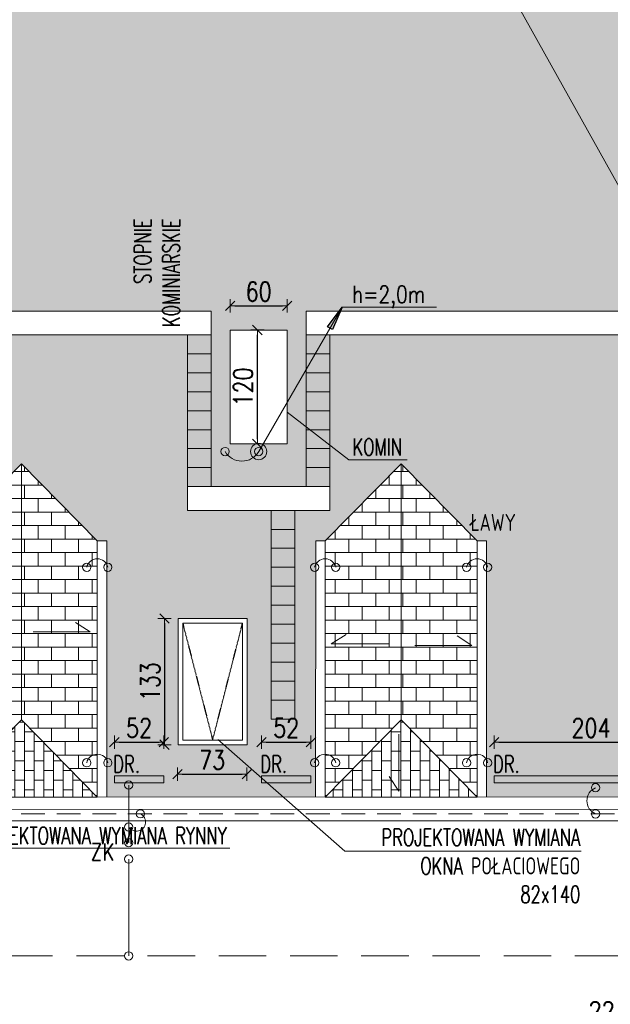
# Model space of a CAD drawing. Header units: millimetres. Extents: x 5973 to 39040, y 4443 to 37727.
# Tile 44 of 52: x 17348 to 17970, y 21059 to 22097. Entities that reach past the tile are written whole.
import ezdxf
from ezdxf.enums import TextEntityAlignment as Align

# ---------------------------------------------------------------- set-up
doc = ezdxf.new("R2010")
doc.units = ezdxf.units.MM
for name, pattern in [('DASHDOT', [1, 0.5, -0.25, 0, -0.25]), ('DASHED', [0.75, 0.5, -0.25]), ('HIDDEN', [0.375, 0.25, -0.125])]:
    doc.linetypes.add(name, pattern=pattern)
for name, color, linetype, lineweight in [('!MODUS_OPIS', 3, 'Continuous', 13), ('Cienka', 3, 'Continuous', 9), ('E_0', 4, 'Continuous', 15), ('Widok', 1, 'Continuous', 15), ('WYMIAROWANIE', 1, 'Continuous', 18)]:
    doc.layers.add(name, color=color, linetype=linetype, lineweight=lineweight)
for name, color, linetype in [('E_ODN', 1, 'Continuous'), ('E_OSP', 2, 'Continuous'), ('INSTALACJA ODGROMOWA', 7, 'Continuous'), ('OSIE', 1, 'DASHDOT')]:
    doc.layers.add(name, color=color, linetype=linetype)
doc.styles.add('ROMANS', font='romans.shx', dxfattribs={"width": 0.8})
doc.styles.add('TXT', font='simplex.shx', dxfattribs={"width": 0.8})
doc.dimstyles.new('DIM100', dxfattribs={"dimscale": 5, "dimtxt": 4, "dimasz": 1, "dimexe": 0, "dimexo": 0, "dimgap": 1, "dimtad": 1, "dimdec": 4, "dimrnd": 0.5, "dimdsep": 46, "dimtxsty": 'TXT', "dimblk1": 'TICK1', "dimblk2": 'TICK1', "dimsah": 1, "dimcen": 0, "dimse1": 1, "dimse2": 1, "dimclrd": 1, "dimclre": 7, "dimclrt": 9, "dimadec": 0, "dimazin": 0, "dimtfac": 1, "dimtdec": 4, "dimtmove": 2, "dimatfit": 3, "dimldrblk": 'TICK1', "dimfxl": 1, "dimtolj": 1, "dimarcsym": 0})
pattern_1 = [(90, (0.04, 0), (-10.16, 6e-16), []), (180, (0.04, 0), (-10.16, -10.16), [10.16, -10.16])]

# ---------------------------------------------------------------- blocks, each defined once
blk = doc.blocks.new('TICK1')
at = {"color": 2}
blk.add_line((-1, -1), (1, 1), dxfattribs=at)
at = {"color": 0}
for p, q in [((0, 0), (-1, 0)), ((0, -1.4), (0, 1.4))]:
    blk.add_line(p, q, dxfattribs=at)
blk = doc.blocks.new('*D170')
at = {"layer": 'Defpoints', "color": 0, "transparency": 16777216}
for p in [(19223.6, 21252.4), (16986.8, 21107.6), (19341.8, 21107.6)]:
    blk.add_point(p, dxfattribs=at)
at = {"layer": 'WYMIAROWANIE', "color": 1, "lineweight": -2, "transparency": 16777216}
blk.add_line((19341.8, 21247.4), (19341.8, 21112.6), dxfattribs=at)
at = {"layer": 'WYMIAROWANIE', "color": 1, "lineweight": -2, "transparency": 16777216, "xscale": 5, "yscale": 5, "zscale": 5}
for p, rotation in [((19341.8, 21252.4), 90), ((19341.8, 21107.6), 270)]:
    blk.add_blockref('TICK1', p, dxfattribs=dict(at, rotation=rotation))
at = {"layer": 'WYMIAROWANIE', "color": 9, "transparency": 16777216, "insert": (19326.8, 21180), "char_height": 20, "attachment_point": 5, "rotation": 90, "style": 'TXT'}
blk.add_mtext('\\A1;145', dxfattribs=at)
blk = doc.blocks.new('*D171')
at = {"layer": 'Defpoints', "color": 0, "transparency": 16777216}
for p in [(16986.8, 21107.6), (16633.8, 20607.6), (19341.8, 20607.6)]:
    blk.add_point(p, dxfattribs=at)
at = {"layer": 'WYMIAROWANIE', "color": 1, "lineweight": -2, "transparency": 16777216}
blk.add_line((19341.8, 21102.6), (19341.8, 20612.6), dxfattribs=at)
at = {"layer": 'WYMIAROWANIE', "color": 1, "lineweight": -2, "transparency": 16777216, "xscale": 5, "yscale": 5, "zscale": 5}
for p, rotation in [((19341.8, 21107.6), 90), ((19341.8, 20607.6), 270)]:
    blk.add_blockref('TICK1', p, dxfattribs=dict(at, rotation=rotation))
at = {"layer": 'WYMIAROWANIE', "color": 9, "transparency": 16777216, "insert": (19326.8, 20857.6), "char_height": 20, "attachment_point": 5, "rotation": 90, "style": 'TXT'}
blk.add_mtext('\\A1;500', dxfattribs=at)
blk = doc.blocks.new('*D172')
at = {"layer": 'Defpoints', "color": 0, "transparency": 16777216}
for p in [(16650, 23125.7), (19382.3, 23125.7), (16650, 20607.6)]:
    blk.add_point(p, dxfattribs=at)
at = {"layer": 'WYMIAROWANIE', "color": 1, "lineweight": -2, "transparency": 16777216}
blk.add_line((19382.3, 20612.6), (19382.3, 23120.7), dxfattribs=at)
at = {"layer": 'WYMIAROWANIE', "color": 1, "lineweight": -2, "transparency": 16777216, "xscale": 5, "yscale": 5, "zscale": 5}
for p, rotation in [((19382.3, 23125.7), 90), ((19382.3, 20607.6), 270)]:
    blk.add_blockref('TICK1', p, dxfattribs=dict(at, rotation=rotation))
at = {"layer": 'WYMIAROWANIE', "color": 9, "transparency": 16777216, "insert": (19367.3, 21866.6), "char_height": 20, "attachment_point": 5, "rotation": 90, "style": 'TXT'}
blk.add_mtext('\\A1;2518', dxfattribs=at)
blk = doc.blocks.new('*D208')
at = {"layer": 'Defpoints', "color": 0, "transparency": 16777216}
for p in [(19082.9, 21252.4), (16866.1, 21088.7), (19083.5, 21040.1)]:
    blk.add_point(p, dxfattribs=at)
at = {"layer": 'WYMIAROWANIE', "color": 1, "lineweight": -2, "transparency": 16777216}
blk.add_line((16871.3, 21034), (19078.5, 21040.1), dxfattribs=at)
at = {"layer": 'WYMIAROWANIE', "color": 1, "lineweight": -2, "transparency": 16777216, "xscale": 5, "yscale": 5, "zscale": 5}
for p, rotation in [((16866.3, 21034), 180.1587716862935), ((19083.5, 21040.1), 0.1587716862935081)]:
    blk.add_blockref('TICK1', p, dxfattribs=dict(at, rotation=rotation))
at = {"layer": 'WYMIAROWANIE', "color": 9, "transparency": 16777216, "insert": (17974.9, 21052), "char_height": 20, "attachment_point": 5, "rotation": 0.1588, "style": 'TXT'}
blk.add_mtext('\\A1;2217', dxfattribs=at)
blk = doc.blocks.new('*D225')
at = {"layer": 'Defpoints', "color": 0, "transparency": 16777216}
for p in [(17569.9, 21817.4), (17629.9, 21817.4), (17629.9, 21795.2)]:
    blk.add_point(p, dxfattribs=at)
at = {"layer": 'WYMIAROWANIE', "color": 1, "lineweight": -2, "transparency": 16777216}
blk.add_line((17574.9, 21795.2), (17624.9, 21795.2), dxfattribs=at)
at = {"layer": 'WYMIAROWANIE', "color": 1, "lineweight": -2, "transparency": 16777216, "xscale": 5, "yscale": 5, "zscale": 5, "rotation": 180}
blk.add_blockref('TICK1', (17569.9, 21795.2), dxfattribs=at)
at = {"layer": 'WYMIAROWANIE', "color": 1, "lineweight": -2, "transparency": 16777216, "xscale": 5, "yscale": 5, "zscale": 5}
blk.add_blockref('TICK1', (17629.9, 21795.2), dxfattribs=at)
at = {"layer": 'WYMIAROWANIE', "color": 9, "transparency": 16777216, "insert": (17599.9, 21810.2), "char_height": 20, "attachment_point": 5, "style": 'TXT'}
blk.add_mtext('\\A1;60', dxfattribs=at)
blk = doc.blocks.new('*D226')
at = {"layer": 'Defpoints', "color": 0, "transparency": 16777216}
for p in [(17578.1, 21769.7), (17598.5, 21769.7), (17578.1, 21649.7)]:
    blk.add_point(p, dxfattribs=at)
at = {"layer": 'WYMIAROWANIE', "color": 1, "lineweight": -2, "transparency": 16777216}
blk.add_line((17598.5, 21654.7), (17598.5, 21764.7), dxfattribs=at)
at = {"layer": 'WYMIAROWANIE', "color": 1, "lineweight": -2, "transparency": 16777216, "xscale": 5, "yscale": 5, "zscale": 5}
for p, rotation in [((17598.5, 21769.7), 90), ((17598.5, 21649.7), 270)]:
    blk.add_blockref('TICK1', p, dxfattribs=dict(at, rotation=rotation))
at = {"layer": 'WYMIAROWANIE', "color": 9, "transparency": 16777216, "insert": (17583.5, 21709.7), "char_height": 20, "attachment_point": 5, "rotation": 90, "style": 'TXT'}
blk.add_mtext('\\A1;120', dxfattribs=at)
blk = doc.blocks.new('*D231')
at = {"layer": 'Defpoints', "color": 0, "transparency": 16777216}
for p in [(17514.3, 21327.8), (17587.3, 21327.8), (17587.3, 21301.7)]:
    blk.add_point(p, dxfattribs=at)
at = {"layer": 'WYMIAROWANIE', "color": 1, "lineweight": -2, "transparency": 16777216}
blk.add_line((17519.3, 21301.7), (17582.3, 21301.7), dxfattribs=at)
at = {"layer": 'WYMIAROWANIE', "color": 1, "lineweight": -2, "transparency": 16777216, "xscale": 5, "yscale": 5, "zscale": 5, "rotation": 180}
blk.add_blockref('TICK1', (17514.3, 21301.7), dxfattribs=at)
at = {"layer": 'WYMIAROWANIE', "color": 1, "lineweight": -2, "transparency": 16777216, "xscale": 5, "yscale": 5, "zscale": 5}
blk.add_blockref('TICK1', (17587.3, 21301.7), dxfattribs=at)
at = {"layer": 'WYMIAROWANIE', "color": 9, "transparency": 16777216, "insert": (17550.8, 21316.7), "char_height": 20, "attachment_point": 5, "style": 'TXT'}
blk.add_mtext('\\A1;73', dxfattribs=at)
blk = doc.blocks.new('*D232')
at = {"layer": 'Defpoints', "color": 0, "transparency": 16777216}
for p in [(17479.2, 21465.7), (17479.8, 21332.7), (17500.6, 21332.7)]:
    blk.add_point(p, dxfattribs=at)
at = {"layer": 'WYMIAROWANIE', "color": 1, "lineweight": -2, "transparency": 16777216}
blk.add_line((17500.6, 21460.7), (17500.6, 21337.7), dxfattribs=at)
at = {"layer": 'WYMIAROWANIE', "color": 1, "lineweight": -2, "transparency": 16777216, "xscale": 5, "yscale": 5, "zscale": 5}
for p, rotation in [((17500.6, 21465.7), 90), ((17500.6, 21332.7), 270)]:
    blk.add_blockref('TICK1', p, dxfattribs=dict(at, rotation=rotation))
at = {"layer": 'WYMIAROWANIE', "color": 9, "transparency": 16777216, "insert": (17485.6, 21399.2), "char_height": 20, "attachment_point": 5, "rotation": 90, "style": 'TXT'}
blk.add_mtext('\\A1;133', dxfattribs=at)
blk = doc.blocks.new('E_PUSZKA')
at = {"layer": 'E_0', "color": 3}
blk.add_circle((0, 0), 4.35, dxfattribs=at)
blk = doc.blocks.new('E_STRZ_GORA')
at = {"layer": 'E_ODN'}
for p, q in [((-20.6, -27.7), (0, 0)), ((0, 0), (-13.7, -31.7)), ((-13.7, -31.7), (-20.6, -27.7))]:
    blk.add_line(p, q, dxfattribs=at)
blk.add_solid([(-13.7, -31.7), (-20.6, -27.7), (0, 0), (-20.6, -27.7)], dxfattribs=at)
blk = doc.blocks.new('ODGROMÓWKA')
at = {"layer": '!MODUS_OPIS', "ltscale": 0.7}
for p, q in [((5004.4, 13230.2), (4916.4, 13077.9)), ((5103.5, 13230.2), (5004.4, 13230.2))]:
    blk.add_line(p, q, dxfattribs=at)
at = {"layer": 'E_0'}
for p, q in [((4779.5, 12665.8), (4779.5, 12726.5)), ((4779.5, 12648.5), (4779.5, 12546.5))]:
    blk.add_line(p, q, dxfattribs=at)
at = {"layer": 'E_0', "color": 2, "linetype": 'HIDDEN', "ltscale": 100}
blk.add_line((3803.7, 12696.3), (6393.4, 12696), dxfattribs=at)
at = {"layer": 'E_0', "color": 3, "linetype": 'DASHED', "ltscale": 100}
blk.add_lwpolyline([(2839.4, 12062.6), (2839.4, 13362.3), (2778.4, 13362.3), (2778.4, 14503.3), (3540.4, 14503.3), (3540.4, 14633.7), (5284.4, 14633.7), (5284.4, 14503.3), (6039.4, 14503.3), (6039.4, 13917.3), (6499.5, 13917.2), (6499.4, 12546.3), (4282.7, 12546.5), (4282.7, 12425.5), (3909.7, 12425.5), (3909.7, 12062.6)], dxfattribs=at)
at = {"layer": 'E_0', "color": 1}
blk.add_circle((4916.4, 13077.9), 8.54, dxfattribs=at)
at = {"layer": 'E_0'}
for centre, radius, start, end in [((4898.7, 13088.4), 20.6, 210.5914, 329.4086), ((4746.4, 12953.7), 11.3, 11.8092, 168.1908), ((4986.4, 12953.7), 11.3, 11.8092, 168.1908), ((5146.4, 12953.7), 11.3, 11.8092, 168.1908), ((4746.4, 12747.7), 11.3, 11.8092, 168.1908), ((4986.4, 12747.7), 11.3, 11.8092, 168.1908), ((5146.4, 12747.7), 11.3, 11.8092, 168.1908), ((5276.9, 12709.9), 14.9, 112.2716, 247.7284), ((4787.6, 12687.5), 9.62, 212.8743, 64.3067)]:
    blk.add_arc(centre, radius, start, end, dxfattribs=at)
at = {"layer": '!MODUS_OPIS', "ltscale": 0.7, "xscale": 0.75, "yscale": 0.75, "zscale": 0.75}
blk.add_blockref('E_STRZ_GORA', (5004.4, 13230.2), dxfattribs=at)
at = {"layer": 'E_0', "xscale": -1, "rotation": 180}
blk.add_blockref('E_PUSZKA', (4881, 13077.9), dxfattribs=at)
at = {"layer": 'E_0'}
for p, rotation in [((4916.4, 13077.9), 180), ((5271.2, 12723.7), 89.99999999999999), ((4791.8, 12696.2), 90), ((5271.2, 12696.1), 89.99999999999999), ((4779.5, 12682.3), 242.0940550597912)]:
    blk.add_blockref('E_PUSZKA', p, dxfattribs=dict(at, rotation=rotation))
for p in [(4735.3, 12956), (4757.5, 12956), (4975.3, 12956), (4997.5, 12956), (5135.3, 12956), (5157.5, 12956), (4735.3, 12750), (4757.5, 12750), (4975.3, 12750), (4997.5, 12750), (5135.3, 12750), (5157.5, 12750), (4779.5, 12726.5), (4791.8, 12696.2), (4779.5, 12665.8), (4779.5, 12648.5), (4779.5, 12546.5)]:
    blk.add_blockref('E_PUSZKA', p, dxfattribs=at)
at = {"layer": '!MODUS_OPIS', "ltscale": 0.7, "style": 'TXT', "width": 0.8}
blk.add_text('h=2,0m', height=18, dxfattribs=at).set_placement((5053.3, 13243.6), align=Align.MIDDLE_CENTER)
at = {"layer": 'E_OSP', "style": 'ROMANS', "width": 0.8}
blk.add_text('ZK', height=18, dxfattribs=at).set_placement((4739.4, 12655.9), align=Align.MIDDLE_LEFT)
blk = doc.blocks.new('*D274')
at = {"layer": 'Defpoints', "color": 0, "transparency": 16777216}
for p in [(18051.9, 21335.4), (17847.9, 21300), (18051.9, 21300)]:
    blk.add_point(p, dxfattribs=at)
at = {"layer": 'WYMIAROWANIE', "color": 1, "lineweight": -2, "transparency": 16777216}
blk.add_line((17852.9, 21335.4), (18046.9, 21335.4), dxfattribs=at)
at = {"layer": 'WYMIAROWANIE', "color": 1, "lineweight": -2, "transparency": 16777216, "xscale": 5, "yscale": 5, "zscale": 5, "rotation": 180}
blk.add_blockref('TICK1', (17847.9, 21335.4), dxfattribs=at)
at = {"layer": 'WYMIAROWANIE', "color": 1, "lineweight": -2, "transparency": 16777216, "xscale": 5, "yscale": 5, "zscale": 5}
blk.add_blockref('TICK1', (18051.9, 21335.4), dxfattribs=at)
at = {"layer": 'WYMIAROWANIE', "color": 9, "transparency": 16777216, "insert": (17949.9, 21350.4), "char_height": 20, "attachment_point": 5, "style": 'TXT'}
blk.add_mtext('\\A1;204', dxfattribs=at)
blk = doc.blocks.new('*D277')
at = {"layer": 'Defpoints', "color": 0, "transparency": 16777216}
for p in [(17499.9, 21335.4), (17447.9, 21300), (17499.9, 21300)]:
    blk.add_point(p, dxfattribs=at)
at = {"layer": 'WYMIAROWANIE', "color": 1, "lineweight": -2, "transparency": 16777216}
blk.add_line((17452.9, 21335.4), (17494.9, 21335.4), dxfattribs=at)
at = {"layer": 'WYMIAROWANIE', "color": 1, "lineweight": -2, "transparency": 16777216, "xscale": 5, "yscale": 5, "zscale": 5, "rotation": 180}
blk.add_blockref('TICK1', (17447.9, 21335.4), dxfattribs=at)
at = {"layer": 'WYMIAROWANIE', "color": 1, "lineweight": -2, "transparency": 16777216, "xscale": 5, "yscale": 5, "zscale": 5}
blk.add_blockref('TICK1', (17499.9, 21335.4), dxfattribs=at)
at = {"layer": 'WYMIAROWANIE', "color": 9, "transparency": 16777216, "insert": (17473.9, 21350.4), "char_height": 20, "attachment_point": 5, "style": 'TXT'}
blk.add_mtext('\\A1;52', dxfattribs=at)
blk = doc.blocks.new('*D278')
at = {"layer": 'Defpoints', "color": 0, "transparency": 16777216}
for p in [(17654.9, 21335.4), (17602.9, 21300), (17654.9, 21300)]:
    blk.add_point(p, dxfattribs=at)
at = {"layer": 'WYMIAROWANIE', "color": 1, "lineweight": -2, "transparency": 16777216}
blk.add_line((17607.9, 21335.4), (17649.9, 21335.4), dxfattribs=at)
at = {"layer": 'WYMIAROWANIE', "color": 1, "lineweight": -2, "transparency": 16777216, "xscale": 5, "yscale": 5, "zscale": 5, "rotation": 180}
blk.add_blockref('TICK1', (17602.9, 21335.4), dxfattribs=at)
at = {"layer": 'WYMIAROWANIE', "color": 1, "lineweight": -2, "transparency": 16777216, "xscale": 5, "yscale": 5, "zscale": 5}
blk.add_blockref('TICK1', (17654.9, 21335.4), dxfattribs=at)
at = {"layer": 'WYMIAROWANIE', "color": 9, "transparency": 16777216, "insert": (17628.9, 21350.4), "char_height": 20, "attachment_point": 5, "style": 'TXT'}
blk.add_mtext('\\A1;52', dxfattribs=at)

msp = doc.modelspace()

# ---------------------------------------------------------------- hatches: boundary and pattern name
at = {"layer": 'Cienka', "transparency": 33554483}
h = msp.add_hatch(dxfattribs=at)
h.set_pattern_fill('AR-B816', color=256, scale=0.07)
h.paths.add_polyline_path([(17987.90707, 22940.66483), (17987.90707, 22670.66483), (18067.90707, 22589.33174), (18067.90707, 22859.33174)])
h.paths.add_polyline_path([(18067.90707, 22859.33174), (18067.90707, 22589.33174), (18147.90707, 22670.66483), (18147.90707, 22940.66483)])
h.paths.add_polyline_path([(18517.90707, 22580.66483), (18517.90707, 22555.66483), (18517.90707, 22485.66483), (18542.90707, 22485.66483), (18542.90707, 22580.66483)])
h.paths.add_polyline_path([(18597.90707, 22355.58363), (18037.90707, 21816.16483), (17867.90707, 22120.66483), (17867.90707, 22240.66483), (18597.90707, 22940.66483)])
h.paths.add_polyline_path([(18849.53374, 21896.16483), (19057.90707, 21896.16483), (19057.90707, 21736.16483), (18849.53374, 21736.16483), (18849.53374, 21726.16483), (19057.92547, 21726.16483), (19057.92547, 21906.16483), (18849.53374, 21906.16483)])
h.paths.add_polyline_path([(18709.90707, 21611.87812), (18709.90707, 21684.66483), (18649.90707, 21684.66483), (18649.90707, 21669.69511), (18497.90707, 21816.16483), (19057.92547, 22355.49073), (19057.92547, 21277.43367), (19056.97911, 21277.43376)])
h.paths.add_polyline_path([(18419.90707, 22490.66483), (18359.90707, 22490.66483), (18359.90707, 22580.66483), (18419.90707, 22580.66483)], flags=16)
h.paths.add_polyline_path([(18542.90707, 22314.66483), (18409.90707, 22314.66483), (18409.90707, 22460.66483), (18542.90707, 22460.66483)], flags=16)
h.paths.add_polyline_path([(19057.90707, 21896.16483), (19057.90707, 21736.16483), (18849.53374, 21736.16483), (18768.20065, 21816.16483), (18849.53374, 21896.16483)], flags=16)
h.paths.add_polyline_path([(19002.90707, 22024.66483), (19002.90707, 21951.66483), (18869.90707, 21951.66483), (18869.90707, 22024.66483)], flags=16)
h.paths.add_polyline_path([(18869.90707, 21680.66483), (19002.90707, 21680.66483), (19002.90707, 21607.66483), (18869.90707, 21607.66483)], flags=16)
h.paths.add_polyline_path([(18414.90707, 22382.66483), (18537.90707, 22382.66483), (18537.90707, 22319.66483), (18414.90707, 22319.66483)], flags=0)
h.paths.add_polyline_path([(18414.90707, 22455.66483), (18537.90707, 22455.66483), (18537.90707, 22392.66483), (18414.90707, 22392.66483)], flags=0)
h.paths.add_polyline_path([(18874.90707, 22019.66483), (18997.90707, 22019.66483), (18997.90707, 21956.66483), (18874.90707, 21956.66483)], flags=0)
h.paths.add_polyline_path([(18997.90707, 21612.66483), (18874.90707, 21612.66483), (18874.90707, 21675.66483), (18997.90707, 21675.66483)], flags=0)
h.paths.add_polyline_path([(19057.90707, 21736.16483), (19057.90707, 21896.16483), (18976.57399, 21816.16483)], flags=0)
h = msp.add_hatch(dxfattribs=at)
h.set_pattern_fill('AR-B816', color=256, scale=0.05, angle=90)
h.set_pattern_definition(pattern_1)
h.paths.add_polyline_path([(17649.90707, 21764.66483), (18197.40707, 21764.66483), (18197.40707, 21789.66483), (17649.90707, 21789.66483)])
h.paths.add_polyline_path([(18298.54254, 21614.66483), (18599.90707, 21614.66483), (18624.90707, 21614.66483), (18624.90707, 21639.66483), (18599.90707, 21639.66483), (18289.45197, 21639.66483)])
h.paths.add_polyline_path([(18298.54254, 21614.66483), (18289.45197, 21639.66483), (18197.40707, 21639.66483), (18172.40707, 21639.66483), (18172.40707, 21614.66483)])
h.paths.add_polyline_path([(17524.90707, 21764.66483), (17549.90707, 21764.66483), (17549.90707, 21789.66483), (16349.90707, 21789.66483), (16349.90707, 21764.66483)])
h.paths.add_polyline_path([(17524.90707, 21604.66483), (17524.90707, 21579.66483), (17549.90707, 21579.66483), (17674.90707, 21579.66483), (17674.90707, 21604.66483), (17649.90707, 21604.66483), (17549.90707, 21604.66483)])
h.paths.add_polyline_path([(16553.02423, 21547.51551), (16543.02423, 21547.51551), (16542.99991, 21277.66034), (16553.02423, 21277.65943)])
h.paths.add_polyline_path([(16722.99991, 21277.64411), (16723.0182, 21480.66483), (16721.40707, 21480.66483), (16721.40707, 21488.16483), (16723.01888, 21488.16483), (16723.02423, 21547.51551), (16713.02423, 21547.51551), (16713.02423, 21277.64501)])
h.paths.add_polyline_path([(16869.90482, 21547.51551), (16859.90482, 21547.51551), (16859.88049, 21277.63178), (16869.90482, 21277.63087)])
h.paths.add_polyline_path([(17039.88049, 21277.61555), (17039.90482, 21547.51551), (17029.90482, 21547.51551), (17029.90482, 21277.61645)])
h.paths.add_polyline_path([(17269.90482, 21547.51551), (17259.90482, 21547.51551), (17259.88049, 21277.59573), (17269.90482, 21277.59482)])
h.paths.add_polyline_path([(17439.88049, 21277.5795), (17439.90482, 21547.51551), (17429.90482, 21547.51551), (17429.90482, 21277.5804)])
h.paths.add_polyline_path([(17669.90482, 21547.51551), (17659.90482, 21547.51551), (17659.88049, 21277.55968), (17669.90482, 21277.55877)])
h.paths.add_polyline_path([(17839.88048, 21277.54345), (17839.90482, 21547.51551), (17829.90482, 21547.51551), (17829.90482, 21277.54435)])
h.paths.add_polyline_path([(18149.89512, 21277.51551), (18239.86966, 21277.5074), (18239.89399, 21547.51551), (18229.89399, 21547.51551), (18229.89399, 21277.51551)])
h.paths.add_polyline_path([(18069.89399, 21547.51551), (18059.89399, 21547.51551), (18059.86966, 21277.52363), (18069.89399, 21277.52272)])
h.paths.add_polyline_path([(16058.02649, 21833.66483), (16323.90707, 22240.66483), (17867.90707, 22240.66483), (17867.90707, 22120.66483), (18037.90707, 21816.16483), (18497.90707, 21816.16483), (18649.90707, 21669.69511), (18649.90707, 21564.66483), (18709.90707, 21564.66483), (18709.90707, 21611.87812), (19056.97911, 21277.43376), (16468.20403, 21277.66708)])
h.paths.add_polyline_path([(16633.02423, 21628.8486), (16713.02423, 21547.51551), (16713.02423, 21277.51551), (16553.02423, 21277.51551), (16553.02423, 21547.51551)])
h.paths.add_polyline_path([(16949.90482, 21628.8486), (17029.90482, 21547.51551), (17029.90482, 21277.51551), (16869.90482, 21277.51551), (16869.90482, 21547.51551)])
h.paths.add_polyline_path([(17349.90482, 21628.8486), (17429.90482, 21547.51551), (17429.90482, 21277.51551), (17269.90482, 21277.51551), (17269.90482, 21547.51551)])
h.paths.add_polyline_path([(17749.90482, 21628.8486), (17829.90482, 21547.51551), (17829.90482, 21277.51551), (17669.90482, 21277.51551), (17669.90482, 21547.51551)])
h.paths.add_polyline_path([(18149.89399, 21628.8486), (18229.89399, 21547.51551), (18229.89399, 21277.51551), (18069.89399, 21277.51551), (18069.89399, 21547.51551)])
h.paths.add_polyline_path([(18219.90707, 21679.66483), (18219.90707, 21799.66483), (18274.90707, 21799.66483), (18274.90707, 21679.66483)], flags=16)
h.paths.add_polyline_path([(16349.90707, 21839.66483), (16349.90707, 21939.66483), (16409.90707, 21939.66483), (16409.90707, 21839.66483)], flags=16)
h.paths.add_polyline_path([(16819.90707, 21839.66483), (16819.90707, 21959.66483), (16879.90707, 21959.66483), (16879.90707, 21839.66483)], flags=16)
h.paths.add_polyline_path([(17569.90707, 21649.66483), (17569.90707, 21769.66483), (17629.90707, 21769.66483), (17629.90707, 21649.66483)], flags=16)
h.paths.add_polyline_path([(16744.90707, 21332.66483), (16744.90707, 21465.66483), (16817.90707, 21465.66483), (16817.90707, 21332.66483)], flags=16)
h.paths.add_polyline_path([(17114.90707, 21332.66483), (17114.90707, 21465.66483), (17187.90707, 21465.66483), (17187.90707, 21332.66483)], flags=16)
h.paths.add_polyline_path([(17514.90707, 21332.66483), (17514.90707, 21465.66483), (17587.90707, 21465.66483), (17587.90707, 21332.66483)], flags=16)
h.paths.add_polyline_path([(18414.90707, 21332.66483), (18414.90707, 21465.66483), (18487.90707, 21465.66483), (18487.90707, 21332.66483)], flags=16)
h.paths.add_polyline_path([(16749.90707, 21337.66483), (16749.90707, 21460.66483), (16812.90707, 21460.66483), (16812.90707, 21337.66483)], flags=0)
h.paths.add_polyline_path([(17119.90707, 21337.66483), (17119.90707, 21460.66483), (17182.90707, 21460.66483), (17182.90707, 21337.66483)], flags=0)
h.paths.add_polyline_path([(17519.90707, 21337.66483), (17519.90707, 21460.66483), (17582.90707, 21460.66483), (17582.90707, 21337.66483)], flags=0)
h.paths.add_polyline_path([(18419.90707, 21337.66483), (18419.90707, 21460.66483), (18482.90707, 21460.66483), (18482.90707, 21337.66483)], flags=0)
h = msp.add_hatch(dxfattribs=at)
h.set_pattern_fill('AR-B816', color=256, scale=0.07)
h.paths.add_polyline_path([(16633.02423, 21358.8486), (16633.02423, 21628.8486), (16553.02423, 21547.51551), (16553.02423, 21277.51551)])
h.paths.add_polyline_path([(16713.02423, 21277.51551), (16713.02423, 21547.51551), (16633.02423, 21628.8486), (16633.02423, 21358.8486)])
h.paths.add_polyline_path([(16949.90482, 21358.8486), (16949.90482, 21628.8486), (16869.90482, 21547.51551), (16869.90482, 21277.51551)])
h.paths.add_polyline_path([(17029.90482, 21277.51551), (17029.90482, 21547.51551), (16949.90482, 21628.8486), (16949.90482, 21358.8486)])
h.paths.add_polyline_path([(17349.90482, 21358.8486), (17349.90482, 21628.8486), (17269.90482, 21547.51551), (17269.90482, 21277.51551)])
h.paths.add_polyline_path([(17429.90482, 21277.51551), (17429.90482, 21547.51551), (17349.90482, 21628.8486), (17349.90482, 21358.8486)])
h.paths.add_polyline_path([(17749.90482, 21358.8486), (17749.90482, 21628.8486), (17669.90482, 21547.51551), (17669.90482, 21277.51551)])
h.paths.add_polyline_path([(17829.90482, 21277.51551), (17829.90482, 21547.51551), (17749.90482, 21628.8486), (17749.90482, 21358.8486)])
h = msp.add_hatch(dxfattribs=at)
h.set_pattern_fill('AR-B816', color=256, scale=0.05, angle=90)
h.set_pattern_definition(pattern_1)
h.paths.add_polyline_path([(16713.02423, 21277.51551), (16633.02423, 21358.8486), (16553.02423, 21277.51551)])
h.paths.add_polyline_path([(17029.90482, 21277.51551), (16949.90482, 21358.8486), (16869.90482, 21277.51551)])
h.paths.add_polyline_path([(17429.90482, 21277.51551), (17349.90482, 21358.8486), (17269.90482, 21277.51551)])
h.paths.add_polyline_path([(17829.90482, 21277.51551), (17749.90482, 21358.8486), (17669.90482, 21277.51551)])

# ---------------------------------------------------------------- linework, layer by layer
at = {"layer": '!MODUS_OPIS', "ltscale": 0.7}
for points in [[(17629.90707, 21683.28042), (17694.64164, 21633.01019), (17756.19495, 21633.01019)], [(17362.21168, 21451.49909), (17422.49425, 21451.49909), (17406.79566, 21461.54618)], [(17736.42718, 21438.96308), (17676.14461, 21438.96308), (17691.8432, 21449.01017)], [(17764.1972, 21437.24477), (17824.47977, 21437.24477), (17808.78118, 21447.29187)], [(17747.32165, 21343.95036), (17747.32165, 21283.66779), (17737.27456, 21299.36638)], [(17556.99054, 21338.13417), (17690.72615, 21220.7192), (17939.36023, 21220.7192)], [(17157.67015, 21272.0563), (17243.12771, 21223.72773), (17569.44857, 21223.72773)]]:
    msp.add_lwpolyline(points, dxfattribs=at)
at = {"layer": 'OSIE', "transparency": 33554687}
msp.add_lwpolyline([(17519.90707, 21460.66483), (17551.40707, 21337.66483), (17582.90707, 21460.66483)], dxfattribs=at)
at = {"layer": 'Widok'}
for p, q in [((17349.90482, 21628.8486), (17349.90482, 21358.8486)), ((17349.90482, 21628.8486), (17349.90482, 21358.8486)), ((17749.90482, 21628.8486), (17749.90482, 21358.8486)), ((17749.90482, 21628.8486), (17749.90482, 21358.8486))]:
    msp.add_line(p, q, dxfattribs=at)
for points in [[(16481.1459, 20632.63229), (16481.20286, 21264.66591), (19070.92547, 21264.4325), (19070.92547, 22368.01039)], [(16468.1459, 20632.63346), (16468.20403, 21277.66708), (19057.92547, 21277.43367), (19057.92547, 22355.49073)], [(17867.90707, 22240.66483), (17867.90707, 22120.66483), (18037.90707, 21816.16483)], [(18197.40707, 21789.66483), (17649.90707, 21789.66483), (17649.90707, 21629.66483)], [(17629.90707, 21649.66483), (17629.90707, 21649.66483), (17629.90707, 21769.66483), (17569.90707, 21769.66483), (17569.90707, 21649.66483), (17629.90707, 21649.66483)], [(16349.90707, 21764.66483), (17549.90707, 21764.66483), (17549.90707, 21604.66483)], [(17549.90707, 21764.66483), (17524.90707, 21764.66483), (17524.90707, 21649.66483), (17524.90707, 21604.66483), (17674.90707, 21604.66483)], [(17524.90707, 21764.66483), (17524.90707, 21744.66483), (17549.90707, 21744.66483)], [(18172.40707, 21764.66483), (17649.90707, 21764.66483), (17649.90707, 21604.66483)], [(17674.90707, 21764.66483), (17674.90707, 21744.66483), (17649.90707, 21744.66483)], [(17649.90707, 21764.66483), (18197.40707, 21764.66483), (18197.40707, 21639.66483)], [(17524.90707, 21744.66483), (17524.90707, 21724.66483), (17549.90707, 21724.66483)], [(17674.90707, 21744.66483), (17674.90707, 21724.66483), (17649.90707, 21724.66483)], [(17524.90707, 21724.66483), (17524.90707, 21704.66483), (17549.90707, 21704.66483)], [(17674.90707, 21724.66483), (17674.90707, 21704.66483), (17649.90707, 21704.66483)], [(17524.90707, 21704.66483), (17524.90707, 21684.66483), (17549.90707, 21684.66483)], [(17674.90707, 21704.66483), (17674.90707, 21684.66483), (17649.90707, 21684.66483)], [(17524.90707, 21684.66483), (17524.90707, 21664.66483), (17549.90707, 21664.66483)], [(17674.90707, 21684.66483), (17674.90707, 21664.66483), (17649.90707, 21664.66483)], [(17524.90707, 21664.66483), (17524.90707, 21644.66483), (17549.90707, 21644.66483)], [(17674.90707, 21664.66483), (17674.90707, 21644.66483), (17649.90707, 21644.66483)], [(17524.90707, 21644.66483), (17524.90707, 21624.66483), (17549.90707, 21624.66483)], [(17674.90707, 21644.66483), (17674.90707, 21624.66483), (17649.90707, 21624.66483)], [(17349.90482, 21628.8486), (17349.90482, 21628.8486), (17269.90482, 21547.51551), (17349.90482, 21628.8486), (17429.90482, 21547.51551)], [(17524.90707, 21624.66483), (17524.90707, 21604.66483), (17549.90707, 21604.66483)], [(17749.90482, 21628.8486), (17749.90482, 21628.8486), (17669.90482, 21547.51551), (17749.90482, 21628.8486), (17829.90482, 21547.51551)], [(17674.90707, 21624.66483), (17674.90707, 21579.66483)], [(17674.90707, 21579.66483), (17524.90707, 21579.66483), (17524.90707, 21604.66483)], [(17612.90707, 21579.66483), (17612.90707, 21559.66483), (17637.90707, 21559.66483)], [(17637.90707, 21499.66483), (17637.90707, 21579.66483)], [(17612.90707, 21559.66483), (17612.90707, 21539.66483), (17637.90707, 21539.66483)], [(17429.90482, 21277.51551), (17429.90482, 21547.51551)], [(17429.90482, 21547.51551), (17439.90482, 21547.51551), (17439.88048, 21277.5074)], [(17612.90707, 21539.66483), (17612.90707, 21519.66483), (17637.90707, 21519.66483)], [(17637.90707, 21359.66483), (17637.90707, 21539.66483)], [(17669.90482, 21547.51551), (17659.90482, 21547.51551), (17659.88048, 21277.52363)], [(17669.90482, 21277.51551), (17669.90482, 21547.51551)], [(17829.90482, 21277.51551), (17829.90482, 21547.51551)], [(17829.90482, 21547.51551), (17839.90482, 21547.51551), (17839.88048, 21277.5074)], [(17349.90482, 21358.8486), (17349.90482, 21537.22194)], [(17749.90482, 21358.8486), (17749.90482, 21537.22194)], [(17612.90707, 21519.66483), (17612.90707, 21499.66483), (17637.90707, 21499.66483)], [(17612.90707, 21519.66483), (17612.90707, 21499.66483), (17637.90707, 21499.66483)], [(17612.90707, 21499.66483), (17612.90707, 21479.66483), (17637.90707, 21479.66483)], [(17612.90707, 21479.66483), (17612.90707, 21459.66483), (17637.90707, 21459.66483)], [(17587.90707, 21332.66483), (17514.90707, 21332.66483), (17514.90707, 21465.66483), (17587.90707, 21465.66483), (17587.90707, 21332.66483)], [(17612.90707, 21459.66483), (17612.90707, 21439.66483), (17637.90707, 21439.66483)], [(17612.90707, 21439.66483), (17612.90707, 21419.66483), (17637.90707, 21419.66483)], [(17612.90707, 21419.66483), (17612.90707, 21399.66483), (17637.90707, 21399.66483)], [(17612.90707, 21399.66483), (17612.90707, 21379.66483), (17637.90707, 21379.66483)], [(17612.90707, 21379.66483), (17612.90707, 21359.66483), (17637.90707, 21359.66483)], [(17349.90482, 21358.8486), (17349.90482, 21358.8486), (17269.90482, 21277.51551), (17349.90482, 21358.8486), (17429.90482, 21277.51551)], [(17749.90482, 21358.8486), (17749.90482, 21358.8486), (17669.90482, 21277.51551), (17749.90482, 21358.8486), (17829.90482, 21277.51551)], [(17499.90707, 21292.5334), (17447.90482, 21292.5334), (17447.90482, 21300.0334), (17499.90707, 21300.0334), (17499.90707, 21292.5334), (17499.90707, 21292.5334)], [(17654.90482, 21292.5334), (17602.90256, 21292.5334), (17602.90256, 21300.0334), (17654.90482, 21300.0334), (17654.90482, 21292.5334), (17654.90482, 21292.5334)], [(17907.90482, 21292.5334), (17847.90482, 21292.5334), (17847.90482, 21300.0334), (18051.89399, 21300.0334), (18051.89399, 21292.5334), (17907.90482, 21292.5334)], [(17269.90482, 21277.51551), (17429.90482, 21277.51551)], [(17669.90482, 21277.51551), (17829.90482, 21277.51551)], [(16493.1459, 21252.66483), (19082.92547, 21252.43142)]]:
    msp.add_lwpolyline(points, dxfattribs=at)
for points in [[(16349.90707, 21764.66483), (16349.90707, 21789.66483), (17549.90707, 21789.66483), (17549.90707, 21764.66483)], [(17582.90707, 21337.66483), (17519.90707, 21337.66483), (17519.90707, 21460.66483), (17582.90707, 21460.66483)]]:
    msp.add_lwpolyline(points, close=True, dxfattribs=at)

# ---------------------------------------------------------------- block references
at = {"layer": 'INSTALACJA ODGROMOWA'}
msp.add_blockref('ODGROMÓWKA', (12683.48703, 8563.71099), dxfattribs=at)

# ---------------------------------------------------------------- texts
at = {"layer": '!MODUS_OPIS', "ltscale": 0.7, "insert": (17468.68203, 21887.2817), "char_height": 18, "attachment_point": 3, "rotation": 90, "style": 'TXT'}
msp.add_mtext_dynamic_manual_height_columns('{\\W0.7;STOPNIE \\PKOMINIARSKIE}', width=260.7265222, gutter_width=12.5, heights=[0], dxfattribs=at)
at = {"layer": '!MODUS_OPIS', "ltscale": 0.7, "char_height": 18, "attachment_point": 3, "style": 'TXT'}
for s, width, gutter_width, insert in [('{\\W0.7;KOMIN}', 202.8482185, 12.5, (17751.02613, 21655.33795)), ('{\\W0.7;ŁAWY }', 345.8661953, 12.5, (17870.80432, 21575.99156)), ('{\\W0.7;DR.}', 202.8482185, 12.5, (17474.78135, 21321.29158)), ('{\\W0.7;DR.}', 202.8482185, 12.5, (17629.77909, 21321.29158)), ('{\\W0.7;DR.}', 202.8482185, 12.5, (17874.78135, 21321.29158)), ('{\\W0.7;PROJEKTOWANA WYMIANA RYNNY}', 372.1843363, 12.5, (17566.40301, 21245.86385)), ('{\\W0.7;PROJEKTOWANA WYMIANA \\POKNA POŁACIOWEGO\\P82x140}', 405.696437, 25, (17938.62506, 21244.06312))]:
    msp.add_mtext_dynamic_manual_height_columns(s, width=width, gutter_width=gutter_width, heights=[0], dxfattribs=dict(at, insert=insert))

# ---------------------------------------------------------------- dimensions: what is measured, and where the dimension line sits
at = {"layer": 'WYMIAROWANIE'}
for base, p1, p2, angle, picture, middle in [((19382.26049, 23125.66483), (16650.02299, 20607.63121), (16650.02299, 23125.66483), 90, '*D172', (19367.26049, 21866.64802)), ((17598.51093, 21769.66483), (17578.05774, 21649.66483), (17578.05774, 21769.66483), 90, '*D226', (17583.51093, 21709.66483)), ((17500.58337, 21332.66483), (17479.17741, 21465.66483), (17479.80241, 21332.66483), 90, '*D232', (17485.58337, 21399.16483)), ((19083.51385, 21040.10366), (16866.1459, 21088.66483), (19082.92547, 21252.43142), 180.15877169, '*D208', (17974.8641, 21052.03155)), ((19341.82469, 21107.63121), (19223.5764, 21252.43142), (16986.81161, 21107.63121), 90, '*D170', (19326.82469, 21180.03132)), ((19341.82469, 20607.63121), (16986.81161, 21107.63121), (16633.79683, 20607.63121), 90, '*D171', (19326.82469, 20857.63121))]:
    dim = msp.add_linear_dim(base=base, p1=p1, p2=p2, angle=angle, dimstyle='DIM100', override={"dimtxsty": 'TXT', "dimldrblk": 'TICK1'}, dxfattribs=at)
    dim.commit()
    dim.dimension.update_dxf_attribs({"geometry": picture, "text_midpoint": middle})
for base, p1, p2, picture, middle in [((17629.90707, 21795.22901), (17569.90707, 21817.39597), (17629.90707, 21817.39597), '*D225', (17599.90707, 21810.22901)), ((17499.907074, 21335.397527), (17447.904817, 21300.033404), (17499.907074, 21300.033404), '*D277', (17473.905946, 21350.397527)), ((17654.90482, 21335.39753), (17602.90256, 21300.0334), (17654.90482, 21300.0334), '*D278', (17628.90369, 21350.39753)), ((18051.89399, 21335.39753), (17847.90482, 21300.0334), (18051.89399, 21300.0334), '*D274', (17949.8994, 21350.39753)), ((17587.28207, 21301.74764), (17514.28207, 21327.79698), (17587.28207, 21327.79698), '*D231', (17550.78207, 21316.74764))]:
    dim = msp.add_linear_dim(base=base, p1=p1, p2=p2, dimstyle='DIM100', override={"dimtxsty": 'TXT', "dimldrblk": 'TICK1'}, dxfattribs=at)
    dim.commit()
    dim.dimension.update_dxf_attribs({"geometry": picture, "text_midpoint": middle})

doc.saveas('drawing.dxf')
